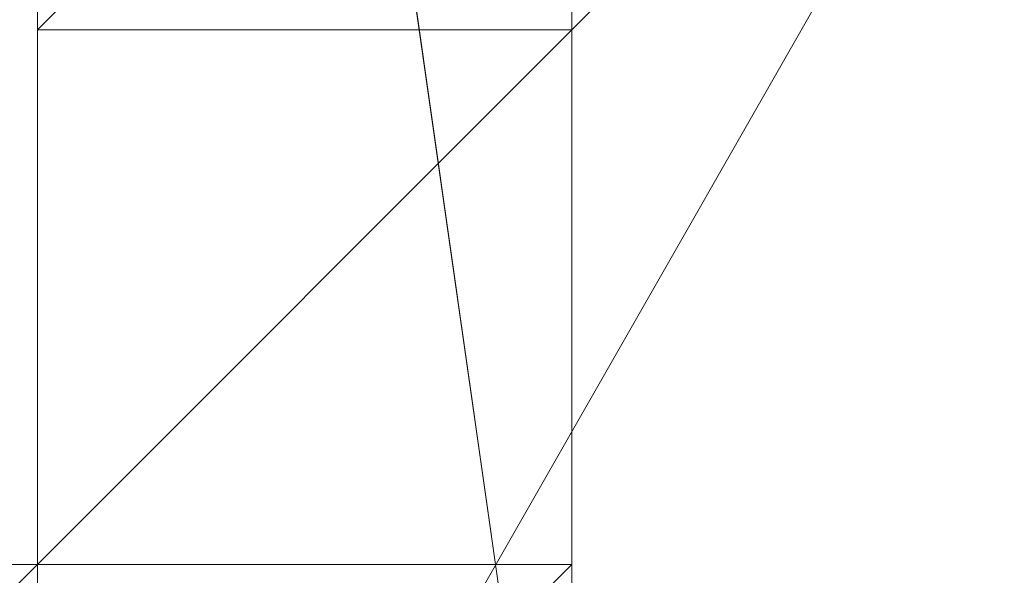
# Model space of a CAD drawing. Header units: inches. Extents: x -79624 to 52587, y -27526 to 10116.
# Tile 228 of 256: x 6330 to 6347, y -7685 to -7675. Entities that reach past the tile are written whole.
import ezdxf
from ezdxf import colors
from ezdxf.entities.mleader import LeaderData, LeaderLine
from ezdxf.math import Vec2, Vec3

# ---------------------------------------------------------------- set-up
doc = ezdxf.new("R2010")
doc.units = ezdxf.units.IN
doc.header["$MEASUREMENT"] = 0
doc.layers.add('- განათება', color=7, linetype='Continuous')
doc.layers.add('Dimensioning - General', color=7, linetype='Continuous')
doc.layers.add('- მექანიკური ნაწილი', color=7, linetype='Continuous', lineweight=18)
doc.styles.add('CT', font='ARIALN.TTF', dxfattribs={"height": 200})
doc.styles.add('GENERATED_STYLE_1', font='txt')
doc.dimstyles.new('GENERATED_STYLE__1', dxfattribs={"dimtxt": 100, "dimasz": 76, "dimexe": 0.18, "dimexo": 0.0625, "dimgap": 0, "dimtad": 0, "dimdec": 0, "dimlfac": 0.1, "dimzin": 0, "dimdsep": 46, "dimtxsty": 'GENERATED_STYLE_1', "dimblk": 'ARROWHEAD_5', "dimblk1": 'ARROWHEAD_5', "dimblk2": 'ARROWHEAD_5', "dimcen": 0.09, "dimse1": 1, "dimse2": 1, "dimclrd": 7, "dimclre": 7, "dimclrt": 7, "dimadec": 0, "dimazin": 0, "dimtfac": 1, "dimtdec": 4, "dimtmove": 0, "dimatfit": 3, "dimfxl": 1, "dimtolj": 1, "dimtzin": 0, "dimarcsym": 0})

# ---------------------------------------------------------------- blocks, each defined once
blk = doc.blocks.new('ARROWHEAD_5')
at = {"linetype": 'Continuous', "lineweight": 0}
blk.add_hatch(color=0, dxfattribs=at).paths.add_polyline_path([(-1, 0.2679), (0, 0), (-1, -0.2679)])
at = {"color": 0, "linetype": 'Continuous', "lineweight": 0}
blk.add_line((0, 0), (-1, 0), dxfattribs=at)
blk = doc.blocks.new('*D249')
at = {"layer": 'Defpoints', "color": 0, "linetype": 'Continuous', "transparency": 16777216}
for p in [(358.556, 209.203), (25258.556, 209.203), (1258.556, -26125.722)]:
    blk.add_point(p, dxfattribs=at)
at = {"layer": 'Dimensioning - General', "color": 7, "linetype": 'Continuous', "lineweight": -2, "transparency": 16777216}
for p, q in [((358.556, 133.203), (358.556, -12795.724)), ((358.556, -26049.722), (358.556, -13148.104))]:
    blk.add_line(p, q, dxfattribs=at)
at = {"layer": 'Dimensioning - General', "color": 7, "linetype": 'Continuous', "lineweight": -2, "transparency": 16777216, "xscale": 76.00000000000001, "yscale": 76.00000000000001, "zscale": 76.00000000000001}
for p, rotation in [((358.556, 209.203), 90), ((358.556, -26125.722), 270)]:
    blk.add_blockref('ARROWHEAD_5', p, dxfattribs=dict(at, rotation=rotation))
at = {"layer": 'Dimensioning - General', "color": 7, "linetype": 'Continuous', "lineweight": 13, "transparency": 16777216, "insert": (358.556, -12971.914), "char_height": 100, "attachment_point": 5, "rotation": 90, "style": 'GENERATED_STYLE_1'}
blk.add_mtext('\\A1;2633', dxfattribs=at)
blk = doc.blocks.new('_DotSmall')
at = {"color": 0, "linetype": 'ByBlock', "const_width": 0.5}
blk.add_lwpolyline([(-0.0625, 0, 1), (0.0625, 0, 1)], format="xyb", close=True, dxfattribs=at)

msp = doc.modelspace()

# ---------------------------------------------------------------- linework, layer by layer
at = {"layer": '- მექანიკური ნაწილი', "color": 7, "lineweight": 0}
for points in [[(6330.76563, -7199.35115), (6330.76563, -7702.34471), (6312.80158, -7702.34471), (6330.76563, -7702.34471), (6312.80158, -7702.34471), (6312.80158, -7855.03918), (6330.76563, -7855.03918), (6330.76563, -7702.34471), (6339.74766, -7702.34471), (6339.74766, -7855.03918), (6330.76563, -7855.03918), (6339.74766, -7855.03918), (6330.76563, -7855.03918), (6339.74766, -7855.03918), (6330.76563, -7855.03918), (6330.76563, -7890.96729)], [(6312.80158, -7199.35115), (6312.80158, -7702.34471), (6330.76563, -7702.34471), (6330.76563, -7199.35115)], [(6339.74766, -7199.35115), (6339.74766, -7702.34471), (6330.76563, -7702.34471), (6330.76563, -7199.35115)], [(6330.76563, -7630.48848), (6339.74766, -7693.36268), (6330.76563, -7630.48848)]]:
    msp.add_lwpolyline(points, dxfattribs=at)
msp.add_lwpolyline([(6330.76563, -7630.48848), (5639.14949, -7630.48848), (5630.16746, -7693.36268), (6339.74766, -7693.36268)], close=True, dxfattribs=at)
msp.add_lwpolyline([(6330.76563, -7630.48848), (5639.14949, -7630.48848), (5630.16746, -7693.36268), (6339.74766, -7693.36268)], close=True, dxfattribs=at)
at = {"layer": '- მექანიკური ნაწილი', "lineweight": 0}
for points in [[(6312.80158, -7729.29079), (6348.72969, -7666.4166), (6312.80158, -7729.29079)], [(6321.78361, -7693.36268), (6330.76563, -7684.38065), (6339.74766, -7684.38065), (6330.76563, -7684.38065), (6330.76563, -7675.39862), (6339.74766, -7675.39862), (6330.76563, -7684.38065), (6339.74766, -7684.38065), (6339.74766, -7675.39862), (6330.76563, -7675.39862), (6339.74766, -7666.4166), (6330.76563, -7675.39862), (6339.74766, -7675.39862), (6330.76563, -7675.39862), (6330.76563, -7684.38065), (6339.74766, -7675.39862), (6339.74766, -7684.38065), (6339.74766, -7675.39862), (6339.74766, -7666.4166), (6339.74766, -7675.39862), (6330.76563, -7684.38065), (6321.78361, -7684.38065)], [(6339.74766, -7666.4166), (6330.76563, -7675.39862), (6339.74766, -7666.4166)], [(6339.74766, -7666.4166), (6330.76563, -7675.39862), (6339.74766, -7666.4166)], [(6339.74766, -7666.4166), (6330.76563, -7675.39862), (6339.74766, -7666.4166)], [(6339.74766, -7666.4166), (6330.76563, -7675.39862), (6339.74766, -7666.4166)], [(6339.74766, -7666.4166), (6330.76563, -7675.39862), (6339.74766, -7666.4166)], [(6339.74766, -7666.4166), (6330.76563, -7675.39862), (6339.74766, -7666.4166)], [(6339.74766, -7666.4166), (6330.76563, -7675.39862), (6339.74766, -7666.4166)], [(6339.74766, -7666.4166), (6330.76563, -7675.39862), (6339.74766, -7666.4166)], [(6339.74766, -7666.4166), (6330.76563, -7675.39862), (6339.74766, -7666.4166)], [(6339.74766, -7666.4166), (6330.76563, -7675.39862), (6339.74766, -7666.4166)], [(6339.74766, -7666.4166), (6330.76563, -7675.39862), (6339.74766, -7666.4166)], [(6339.74766, -7666.4166), (6330.76563, -7675.39862), (6339.74766, -7666.4166)], [(6339.74766, -7666.4166), (6330.76563, -7675.39862), (6339.74766, -7666.4166)], [(6339.74766, -7666.4166), (6330.76563, -7675.39862), (6339.74766, -7666.4166)], [(6339.74766, -7666.4166), (6330.76563, -7675.39862), (6339.74766, -7666.4166)], [(6339.74766, -7666.4166), (6330.76563, -7675.39862), (6339.74766, -7666.4166)], [(6330.76563, -7684.38065), (6339.74766, -7684.38065), (6330.76563, -7684.38065), (6339.74766, -7684.38065), (6330.76563, -7684.38065), (6330.76563, -7693.36268), (6330.76563, -7684.38065), (6339.74766, -7675.39862), (6330.76563, -7684.38065), (6330.76563, -7675.39862), (6339.74766, -7666.4166), (6330.76563, -7675.39862), (6339.74766, -7675.39862), (6339.74766, -7666.4166), (6339.74766, -7675.39862), (6330.76563, -7675.39862), (6339.74766, -7666.4166), (6339.74766, -7675.39862), (6330.76563, -7675.39862), (6339.74766, -7675.39862), (6330.76563, -7675.39862), (6339.74766, -7675.39862), (6339.74766, -7666.4166), (6330.76563, -7675.39862), (6339.74766, -7675.39862), (6339.74766, -7666.4166)], [(6339.74766, -7666.4166), (6330.76563, -7675.39862), (6339.74766, -7666.4166)], [(6339.74766, -7666.4166), (6330.76563, -7675.39862), (6339.74766, -7666.4166)], [(6339.74766, -7666.4166), (6330.76563, -7675.39862), (6339.74766, -7666.4166)], [(6339.74766, -7666.4166), (6330.76563, -7675.39862), (6339.74766, -7666.4166)], [(6339.74766, -7666.4166), (6330.76563, -7675.39862), (6339.74766, -7666.4166)], [(6339.74766, -7666.4166), (6330.76563, -7675.39862), (6339.74766, -7666.4166)], [(6339.74766, -7666.4166), (6330.76563, -7675.39862), (6339.74766, -7666.4166)], [(6339.74766, -7666.4166), (6330.76563, -7675.39862), (6339.74766, -7666.4166)], [(6348.72969, -7666.4166), (6339.74766, -7675.39862), (6339.74766, -7666.4166)], [(6339.74766, -7675.39862), (6339.74766, -7666.4166), (6339.74766, -7675.39862)], [(6339.74766, -7666.4166), (6339.74766, -7675.39862), (6339.74766, -7666.4166)], [(6339.74766, -7666.4166), (6339.74766, -7675.39862), (6339.74766, -7666.4166)], [(6339.74766, -7666.4166), (6339.74766, -7675.39862), (6339.74766, -7666.4166)], [(6339.74766, -7666.4166), (6339.74766, -7675.39862), (6339.74766, -7666.4166)], [(6339.74766, -7666.4166), (6339.74766, -7675.39862), (6339.74766, -7666.4166)], [(6339.74766, -7666.4166), (6339.74766, -7675.39862), (6339.74766, -7666.4166)], [(6339.74766, -7666.4166), (6339.74766, -7675.39862), (6339.74766, -7666.4166)], [(6339.74766, -7666.4166), (6339.74766, -7675.39862), (6339.74766, -7666.4166)], [(6339.74766, -7666.4166), (6339.74766, -7675.39862), (6339.74766, -7666.4166)], [(6339.74766, -7666.4166), (6339.74766, -7675.39862), (6339.74766, -7666.4166)], [(6339.74766, -7666.4166), (6339.74766, -7675.39862), (6339.74766, -7666.4166)], [(6339.74766, -7666.4166), (6339.74766, -7675.39862), (6339.74766, -7666.4166)], [(6339.74766, -7666.4166), (6339.74766, -7675.39862), (6339.74766, -7666.4166)], [(6339.74766, -7666.4166), (6339.74766, -7675.39862), (6339.74766, -7666.4166)], [(6339.74766, -7666.4166), (6339.74766, -7675.39862), (6339.74766, -7666.4166)], [(6339.74766, -7666.4166), (6339.74766, -7675.39862), (6339.74766, -7666.4166)], [(6339.74766, -7666.4166), (6339.74766, -7675.39862), (6339.74766, -7666.4166)], [(6339.74766, -7666.4166), (6339.74766, -7675.39862), (6339.74766, -7666.4166)], [(6339.74766, -7666.4166), (6339.74766, -7675.39862), (6339.74766, -7666.4166)], [(6339.74766, -7666.4166), (6339.74766, -7675.39862), (6339.74766, -7666.4166)], [(6339.74766, -7666.4166), (6339.74766, -7675.39862), (6339.74766, -7666.4166)], [(6339.74766, -7666.4166), (6339.74766, -7675.39862), (6339.74766, -7666.4166)], [(6339.74766, -7666.4166), (6339.74766, -7675.39862), (6339.74766, -7666.4166)], [(6339.74766, -7666.4166), (6339.74766, -7675.39862), (6339.74766, -7666.4166)], [(6339.74766, -7666.4166), (6339.74766, -7675.39862), (6339.74766, -7666.4166)], [(6339.74766, -7666.4166), (6339.74766, -7675.39862), (6339.74766, -7666.4166)], [(6339.74766, -7666.4166), (6339.74766, -7675.39862), (6339.74766, -7666.4166)], [(6339.74766, -7666.4166), (6339.74766, -7675.39862), (6339.74766, -7666.4166)], [(6339.74766, -7666.4166), (6339.74766, -7675.39862), (6339.74766, -7666.4166)], [(6339.74766, -7666.4166), (6339.74766, -7675.39862), (6339.74766, -7666.4166)], [(6339.74766, -7666.4166), (6339.74766, -7675.39862), (6339.74766, -7666.4166)], [(6339.74766, -7666.4166), (6339.74766, -7675.39862), (6339.74766, -7666.4166)], [(6339.74766, -7666.4166), (6339.74766, -7675.39862), (6339.74766, -7666.4166)], [(6339.74766, -7666.4166), (6339.74766, -7675.39862), (6339.74766, -7666.4166)], [(6339.74766, -7666.4166), (6339.74766, -7675.39862), (6339.74766, -7666.4166)], [(6339.74766, -7666.4166), (6339.74766, -7675.39862), (6339.74766, -7666.4166)], [(6339.74766, -7666.4166), (6339.74766, -7675.39862), (6339.74766, -7666.4166)], [(6339.74766, -7666.4166), (6339.74766, -7675.39862), (6339.74766, -7666.4166)], [(6339.74766, -7666.4166), (6339.74766, -7675.39862), (6339.74766, -7666.4166)], [(6339.74766, -7666.4166), (6339.74766, -7675.39862), (6339.74766, -7666.4166)], [(6339.74766, -7666.4166), (6339.74766, -7675.39862), (6339.74766, -7666.4166)], [(6339.74766, -7666.4166), (6339.74766, -7675.39862), (6339.74766, -7666.4166)], [(6339.74766, -7666.4166), (6339.74766, -7675.39862), (6339.74766, -7666.4166)], [(6339.74766, -7666.4166), (6339.74766, -7675.39862), (6339.74766, -7666.4166)], [(6339.74766, -7666.4166), (6339.74766, -7675.39862), (6339.74766, -7666.4166)], [(6339.74766, -7666.4166), (6339.74766, -7675.39862), (6339.74766, -7666.4166)], [(6339.74766, -7666.4166), (6339.74766, -7675.39862), (6339.74766, -7666.4166)], [(6339.74766, -7666.4166), (6339.74766, -7675.39862), (6339.74766, -7666.4166)], [(6339.74766, -7666.4166), (6339.74766, -7675.39862), (6339.74766, -7666.4166)], [(6339.74766, -7666.4166), (6339.74766, -7675.39862), (6339.74766, -7666.4166)], [(6339.74766, -7666.4166), (6339.74766, -7675.39862), (6339.74766, -7666.4166)], [(6339.74766, -7666.4166), (6339.74766, -7675.39862), (6339.74766, -7666.4166)], [(6339.74766, -7666.4166), (6339.74766, -7675.39862), (6339.74766, -7666.4166)], [(6339.74766, -7666.4166), (6339.74766, -7675.39862), (6339.74766, -7666.4166)], [(6339.74766, -7666.4166), (6339.74766, -7675.39862), (6339.74766, -7666.4166)], [(6339.74766, -7666.4166), (6339.74766, -7675.39862), (6339.74766, -7666.4166)], [(6339.74766, -7666.4166), (6339.74766, -7675.39862), (6339.74766, -7666.4166)], [(6339.74766, -7666.4166), (6339.74766, -7675.39862), (6339.74766, -7666.4166)], [(6339.74766, -7666.4166), (6339.74766, -7675.39862), (6339.74766, -7666.4166)], [(6339.74766, -7666.4166), (6339.74766, -7675.39862), (6339.74766, -7666.4166)], [(6339.74766, -7666.4166), (6339.74766, -7675.39862), (6339.74766, -7666.4166)], [(6339.74766, -7666.4166), (6339.74766, -7675.39862), (6339.74766, -7666.4166)], [(6339.74766, -7666.4166), (6339.74766, -7675.39862), (6339.74766, -7666.4166)], [(6339.74766, -7666.4166), (6339.74766, -7675.39862), (6339.74766, -7666.4166)], [(6339.74766, -7666.4166), (6339.74766, -7675.39862), (6339.74766, -7666.4166)], [(6339.74766, -7666.4166), (6339.74766, -7675.39862), (6339.74766, -7666.4166)], [(6339.74766, -7675.39862), (6339.74766, -7666.4166), (6339.74766, -7675.39862)], [(6339.74766, -7675.39862), (6339.74766, -7666.4166)], [(6339.74766, -7675.39862), (6330.76563, -7684.38065), (6339.74766, -7675.39862)], [(6330.76563, -7675.39862), (6330.76563, -7684.38065), (6330.76563, -7675.39862)], [(6330.76563, -7675.39862), (6330.76563, -7684.38065), (6330.76563, -7675.39862)], [(6330.76563, -7675.39862), (6330.76563, -7684.38065), (6330.76563, -7675.39862)], [(6330.76563, -7675.39862), (6330.76563, -7684.38065), (6330.76563, -7675.39862)], [(6330.76563, -7675.39862), (6330.76563, -7684.38065), (6330.76563, -7675.39862)], [(6330.76563, -7675.39862), (6330.76563, -7684.38065), (6330.76563, -7675.39862)], [(6330.76563, -7675.39862), (6330.76563, -7684.38065), (6330.76563, -7675.39862)], [(6330.76563, -7675.39862), (6330.76563, -7684.38065), (6330.76563, -7675.39862)], [(6330.76563, -7675.39862), (6330.76563, -7684.38065), (6330.76563, -7675.39862)], [(6330.76563, -7675.39862), (6330.76563, -7684.38065), (6330.76563, -7675.39862)], [(6330.76563, -7675.39862), (6330.76563, -7684.38065), (6330.76563, -7675.39862)], [(6330.76563, -7675.39862), (6330.76563, -7684.38065), (6330.76563, -7675.39862)], [(6330.76563, -7675.39862), (6330.76563, -7684.38065), (6330.76563, -7675.39862)], [(6330.76563, -7675.39862), (6330.76563, -7684.38065), (6330.76563, -7675.39862)], [(6330.76563, -7675.39862), (6330.76563, -7684.38065), (6330.76563, -7675.39862)], [(6330.76563, -7684.38065), (6330.76563, -7675.39862), (6330.76563, -7684.38065)], [(6330.76563, -7675.39862), (6339.74766, -7675.39862), (6330.76563, -7675.39862)], [(6330.76563, -7675.39862), (6330.76563, -7675.39862)], [(6339.74766, -7675.39862), (6330.76563, -7675.39862), (6339.74766, -7675.39862)], [(6330.76563, -7675.39862), (6330.76563, -7675.39862)], [(6339.74766, -7675.39862), (6330.76563, -7675.39862), (6339.74766, -7675.39862)], [(6330.76563, -7675.39862), (6330.76563, -7675.39862)], [(6339.74766, -7675.39862), (6330.76563, -7675.39862), (6339.74766, -7675.39862)], [(6330.76563, -7675.39862), (6330.76563, -7675.39862)], [(6339.74766, -7675.39862), (6330.76563, -7675.39862), (6339.74766, -7675.39862)], [(6330.76563, -7675.39862), (6339.74766, -7675.39862), (6330.76563, -7675.39862)], [(6330.76563, -7675.39862), (6330.76563, -7675.39862)], [(6330.76563, -7675.39862), (6330.76563, -7675.39862)], [(6339.74766, -7675.39862), (6330.76563, -7675.39862), (6339.74766, -7675.39862)], [(6339.74766, -7675.39862), (6330.76563, -7684.38065), (6339.74766, -7675.39862)], [(6339.74766, -7675.39862), (6330.76563, -7684.38065), (6339.74766, -7675.39862)], [(6339.74766, -7675.39862), (6330.76563, -7684.38065)], [(6330.76563, -7675.39862), (6330.76563, -7675.39862)], [(6330.76563, -7675.39862), (6330.76563, -7675.39862)], [(6330.76563, -7675.39862), (6330.76563, -7675.39862)], [(6330.76563, -7675.39862), (6330.76563, -7675.39862)], [(6330.76563, -7675.39862), (6330.76563, -7675.39862)], [(6330.76563, -7675.39862), (6330.76563, -7675.39862)], [(6330.76563, -7675.39862), (6330.76563, -7675.39862)], [(6330.76563, -7675.39862), (6330.76563, -7675.39862)], [(6339.74766, -7675.39862), (6330.76563, -7684.38065), (6339.74766, -7675.39862)], [(6330.76563, -7675.39862), (6330.76563, -7684.38065), (6330.76563, -7675.39862)], [(6330.76563, -7675.39862), (6330.76563, -7684.38065), (6330.76563, -7675.39862)], [(6330.76563, -7675.39862), (6330.76563, -7684.38065), (6330.76563, -7675.39862)], [(6330.76563, -7675.39862), (6330.76563, -7684.38065), (6330.76563, -7675.39862)], [(6330.76563, -7675.39862), (6330.76563, -7684.38065), (6330.76563, -7675.39862)], [(6330.76563, -7675.39862), (6330.76563, -7684.38065), (6330.76563, -7675.39862)], [(6330.76563, -7675.39862), (6330.76563, -7684.38065), (6330.76563, -7675.39862)], [(6330.76563, -7675.39862), (6330.76563, -7684.38065), (6330.76563, -7675.39862)], [(6330.76563, -7675.39862), (6330.76563, -7684.38065), (6330.76563, -7675.39862)], [(6330.76563, -7675.39862), (6330.76563, -7684.38065), (6330.76563, -7675.39862)], [(6330.76563, -7675.39862), (6330.76563, -7684.38065), (6330.76563, -7675.39862)], [(6330.76563, -7675.39862), (6330.76563, -7684.38065), (6330.76563, -7675.39862)], [(6330.76563, -7675.39862), (6330.76563, -7684.38065), (6330.76563, -7675.39862)], [(6330.76563, -7675.39862), (6330.76563, -7684.38065), (6330.76563, -7675.39862)], [(6330.76563, -7675.39862), (6330.76563, -7684.38065), (6330.76563, -7675.39862)], [(6330.76563, -7684.38065), (6330.76563, -7675.39862), (6330.76563, -7684.38065)], [(6330.76563, -7675.39862), (6339.74766, -7675.39862), (6330.76563, -7675.39862)], [(6330.76563, -7675.39862), (6330.76563, -7675.39862)], [(6339.74766, -7675.39862), (6330.76563, -7675.39862), (6339.74766, -7675.39862)], [(6330.76563, -7675.39862), (6330.76563, -7675.39862)], [(6339.74766, -7675.39862), (6330.76563, -7675.39862), (6339.74766, -7675.39862)], [(6330.76563, -7675.39862), (6330.76563, -7675.39862)], [(6339.74766, -7675.39862), (6330.76563, -7675.39862), (6339.74766, -7675.39862)], [(6330.76563, -7675.39862), (6330.76563, -7675.39862)], [(6339.74766, -7675.39862), (6330.76563, -7675.39862), (6339.74766, -7675.39862)], [(6330.76563, -7675.39862), (6339.74766, -7675.39862), (6330.76563, -7675.39862)], [(6330.76563, -7675.39862), (6330.76563, -7675.39862)], [(6330.76563, -7675.39862), (6330.76563, -7675.39862)], [(6339.74766, -7675.39862), (6330.76563, -7675.39862), (6339.74766, -7675.39862)], [(6339.74766, -7675.39862), (6330.76563, -7675.39862)], [(6339.74766, -7675.39862), (6330.76563, -7684.38065), (6339.74766, -7675.39862)], [(6339.74766, -7675.39862), (6330.76563, -7684.38065), (6339.74766, -7675.39862)], [(6339.74766, -7675.39862), (6330.76563, -7675.39862)], [(6330.76563, -7675.39862), (6330.76563, -7675.39862)], [(6330.76563, -7675.39862), (6330.76563, -7675.39862)], [(6330.76563, -7675.39862), (6330.76563, -7675.39862)], [(6330.76563, -7675.39862), (6330.76563, -7675.39862)], [(6330.76563, -7675.39862), (6330.76563, -7675.39862)], [(6330.76563, -7675.39862), (6330.76563, -7675.39862)], [(6330.76563, -7675.39862), (6330.76563, -7675.39862)], [(6330.76563, -7675.39862), (6330.76563, -7675.39862)], [(6339.74766, -7675.39862), (6330.76563, -7684.38065), (6339.74766, -7675.39862)], [(6330.76563, -7675.39862), (6330.76563, -7684.38065), (6330.76563, -7675.39862)], [(6330.76563, -7675.39862), (6330.76563, -7684.38065), (6330.76563, -7675.39862)], [(6330.76563, -7675.39862), (6330.76563, -7684.38065), (6330.76563, -7675.39862)], [(6330.76563, -7675.39862), (6330.76563, -7684.38065), (6330.76563, -7675.39862)], [(6330.76563, -7675.39862), (6330.76563, -7684.38065), (6330.76563, -7675.39862)], [(6330.76563, -7675.39862), (6330.76563, -7684.38065), (6330.76563, -7675.39862)], [(6330.76563, -7675.39862), (6330.76563, -7684.38065), (6330.76563, -7675.39862)], [(6330.76563, -7675.39862), (6330.76563, -7684.38065), (6330.76563, -7675.39862)], [(6330.76563, -7675.39862), (6330.76563, -7684.38065), (6330.76563, -7675.39862)], [(6330.76563, -7675.39862), (6330.76563, -7684.38065), (6330.76563, -7675.39862)], [(6330.76563, -7675.39862), (6330.76563, -7684.38065), (6330.76563, -7675.39862)], [(6330.76563, -7675.39862), (6330.76563, -7684.38065), (6330.76563, -7675.39862)], [(6330.76563, -7675.39862), (6330.76563, -7684.38065), (6330.76563, -7675.39862)], [(6330.76563, -7675.39862), (6330.76563, -7684.38065), (6330.76563, -7675.39862)], [(6330.76563, -7675.39862), (6330.76563, -7684.38065), (6330.76563, -7675.39862)], [(6330.76563, -7684.38065), (6330.76563, -7675.39862), (6330.76563, -7684.38065)], [(6330.76563, -7675.39862), (6339.74766, -7675.39862), (6330.76563, -7675.39862)], [(6330.76563, -7675.39862), (6330.76563, -7675.39862)], [(6339.74766, -7675.39862), (6330.76563, -7675.39862), (6339.74766, -7675.39862)], [(6330.76563, -7675.39862), (6330.76563, -7675.39862)], [(6339.74766, -7675.39862), (6330.76563, -7675.39862), (6339.74766, -7675.39862)], [(6330.76563, -7675.39862), (6330.76563, -7675.39862)], [(6339.74766, -7675.39862), (6330.76563, -7675.39862), (6339.74766, -7675.39862)], [(6330.76563, -7675.39862), (6330.76563, -7675.39862)], [(6339.74766, -7675.39862), (6330.76563, -7675.39862), (6339.74766, -7675.39862)], [(6330.76563, -7675.39862), (6339.74766, -7675.39862), (6330.76563, -7675.39862)], [(6330.76563, -7675.39862), (6330.76563, -7675.39862)], [(6330.76563, -7675.39862), (6330.76563, -7675.39862)], [(6339.74766, -7675.39862), (6330.76563, -7675.39862), (6339.74766, -7675.39862)], [(6339.74766, -7675.39862), (6330.76563, -7684.38065), (6339.74766, -7675.39862)], [(6339.74766, -7675.39862), (6330.76563, -7684.38065), (6339.74766, -7675.39862)], [(6330.76563, -7675.39862), (6330.76563, -7675.39862)], [(6330.76563, -7675.39862), (6330.76563, -7675.39862)], [(6330.76563, -7675.39862), (6330.76563, -7675.39862)], [(6330.76563, -7675.39862), (6330.76563, -7675.39862)], [(6330.76563, -7675.39862), (6330.76563, -7675.39862)], [(6330.76563, -7675.39862), (6330.76563, -7675.39862)], [(6330.76563, -7675.39862), (6330.76563, -7675.39862)], [(6330.76563, -7675.39862), (6330.76563, -7675.39862)], [(6339.74766, -7684.38065), (6339.74766, -7675.39862), (6339.74766, -7684.38065)], [(6339.74766, -7675.39862), (6339.74766, -7675.39862)], [(6339.74766, -7675.39862), (6339.74766, -7675.39862)], [(6339.74766, -7684.38065), (6339.74766, -7675.39862), (6339.74766, -7684.38065)], [(6339.74766, -7675.39862), (6339.74766, -7675.39862)], [(6339.74766, -7675.39862), (6339.74766, -7684.38065), (6339.74766, -7675.39862)], [(6339.74766, -7675.39862), (6339.74766, -7684.38065), (6339.74766, -7675.39862)], [(6339.74766, -7675.39862), (6339.74766, -7684.38065), (6339.74766, -7675.39862)], [(6339.74766, -7675.39862), (6339.74766, -7684.38065), (6339.74766, -7675.39862)], [(6339.74766, -7684.38065), (6339.74766, -7675.39862), (6339.74766, -7684.38065)], [(6339.74766, -7675.39862), (6339.74766, -7675.39862)], [(6339.74766, -7675.39862), (6339.74766, -7684.38065), (6339.74766, -7675.39862)], [(6339.74766, -7675.39862), (6339.74766, -7684.38065), (6339.74766, -7675.39862)], [(6339.74766, -7675.39862), (6339.74766, -7684.38065), (6339.74766, -7675.39862)], [(6339.74766, -7675.39862), (6339.74766, -7684.38065), (6339.74766, -7675.39862)], [(6339.74766, -7675.39862), (6339.74766, -7684.38065), (6339.74766, -7675.39862)], [(6339.74766, -7675.39862), (6339.74766, -7684.38065), (6339.74766, -7675.39862)], [(6339.74766, -7675.39862), (6339.74766, -7675.39862)], [(6339.74766, -7675.39862), (6339.74766, -7675.39862)], [(6339.74766, -7675.39862), (6339.74766, -7675.39862)], [(6339.74766, -7675.39862), (6339.74766, -7675.39862)], [(6339.74766, -7675.39862), (6339.74766, -7675.39862)], [(6339.74766, -7675.39862), (6339.74766, -7675.39862)], [(6339.74766, -7675.39862), (6339.74766, -7675.39862)], [(6339.74766, -7675.39862), (6339.74766, -7675.39862)], [(6339.74766, -7675.39862), (6339.74766, -7675.39862)], [(6339.74766, -7675.39862), (6339.74766, -7675.39862)], [(6339.74766, -7675.39862), (6339.74766, -7675.39862)], [(6339.74766, -7675.39862), (6339.74766, -7675.39862)], [(6339.74766, -7675.39862), (6339.74766, -7675.39862)], [(6339.74766, -7675.39862), (6339.74766, -7675.39862)], [(6339.74766, -7675.39862), (6339.74766, -7675.39862)], [(6339.74766, -7675.39862), (6339.74766, -7675.39862)], [(6339.74766, -7675.39862), (6339.74766, -7675.39862)], [(6339.74766, -7675.39862), (6339.74766, -7675.39862)], [(6339.74766, -7675.39862), (6339.74766, -7675.39862)], [(6339.74766, -7675.39862), (6339.74766, -7675.39862)], [(6339.74766, -7675.39862), (6339.74766, -7675.39862)], [(6339.74766, -7675.39862), (6339.74766, -7675.39862)], [(6339.74766, -7675.39862), (6339.74766, -7684.38065), (6339.74766, -7675.39862)], [(6339.74766, -7675.39862), (6339.74766, -7684.38065), (6339.74766, -7675.39862)], [(6339.74766, -7675.39862), (6339.74766, -7684.38065), (6339.74766, -7675.39862)], [(6339.74766, -7675.39862), (6339.74766, -7684.38065), (6339.74766, -7675.39862)], [(6339.74766, -7684.38065), (6339.74766, -7675.39862), (6339.74766, -7684.38065)], [(6339.74766, -7675.39862), (6339.74766, -7675.39862)], [(6339.74766, -7675.39862), (6339.74766, -7684.38065), (6339.74766, -7675.39862)], [(6339.74766, -7675.39862), (6339.74766, -7684.38065), (6339.74766, -7675.39862)], [(6339.74766, -7675.39862), (6339.74766, -7684.38065), (6339.74766, -7675.39862)], [(6339.74766, -7675.39862), (6339.74766, -7684.38065), (6339.74766, -7675.39862)], [(6339.74766, -7675.39862), (6339.74766, -7684.38065), (6339.74766, -7675.39862)], [(6339.74766, -7675.39862), (6339.74766, -7684.38065), (6339.74766, -7675.39862)], [(6339.74766, -7675.39862), (6339.74766, -7675.39862)], [(6339.74766, -7675.39862), (6339.74766, -7675.39862)], [(6339.74766, -7675.39862), (6339.74766, -7675.39862)], [(6339.74766, -7675.39862), (6339.74766, -7675.39862)], [(6339.74766, -7675.39862), (6339.74766, -7675.39862)], [(6339.74766, -7675.39862), (6339.74766, -7675.39862)], [(6339.74766, -7675.39862), (6339.74766, -7675.39862)], [(6339.74766, -7675.39862), (6339.74766, -7675.39862)], [(6339.74766, -7675.39862), (6339.74766, -7675.39862)], [(6339.74766, -7675.39862), (6339.74766, -7675.39862)], [(6339.74766, -7675.39862), (6339.74766, -7675.39862)], [(6339.74766, -7675.39862), (6339.74766, -7675.39862)], [(6339.74766, -7675.39862), (6339.74766, -7675.39862)], [(6339.74766, -7675.39862), (6339.74766, -7675.39862)], [(6339.74766, -7675.39862), (6339.74766, -7675.39862)], [(6339.74766, -7675.39862), (6339.74766, -7675.39862)], [(6339.74766, -7675.39862), (6339.74766, -7675.39862)], [(6339.74766, -7675.39862), (6339.74766, -7675.39862)], [(6339.74766, -7675.39862), (6339.74766, -7675.39862)], [(6339.74766, -7675.39862), (6339.74766, -7675.39862)], [(6339.74766, -7675.39862), (6339.74766, -7675.39862)], [(6339.74766, -7675.39862), (6339.74766, -7675.39862)], [(6339.74766, -7675.39862), (6339.74766, -7684.38065), (6339.74766, -7675.39862)], [(6339.74766, -7675.39862), (6339.74766, -7684.38065), (6339.74766, -7675.39862)], [(6339.74766, -7675.39862), (6339.74766, -7684.38065), (6339.74766, -7675.39862)], [(6339.74766, -7675.39862), (6339.74766, -7684.38065), (6339.74766, -7675.39862)], [(6339.74766, -7684.38065), (6339.74766, -7675.39862), (6339.74766, -7684.38065)], [(6339.74766, -7675.39862), (6339.74766, -7675.39862)], [(6339.74766, -7684.38065), (6339.74766, -7675.39862)], [(6339.74766, -7675.39862), (6339.74766, -7684.38065), (6339.74766, -7675.39862)], [(6339.74766, -7675.39862), (6339.74766, -7684.38065), (6339.74766, -7675.39862)], [(6339.74766, -7675.39862), (6339.74766, -7684.38065), (6339.74766, -7675.39862)], [(6339.74766, -7675.39862), (6339.74766, -7684.38065), (6339.74766, -7675.39862)], [(6339.74766, -7675.39862), (6339.74766, -7684.38065), (6339.74766, -7675.39862)], [(6339.74766, -7675.39862), (6339.74766, -7684.38065), (6339.74766, -7675.39862)], [(6339.74766, -7675.39862), (6339.74766, -7675.39862)], [(6339.74766, -7675.39862), (6339.74766, -7675.39862)], [(6339.74766, -7675.39862), (6339.74766, -7675.39862)], [(6339.74766, -7675.39862), (6339.74766, -7675.39862)], [(6339.74766, -7675.39862), (6339.74766, -7675.39862)], [(6339.74766, -7675.39862), (6339.74766, -7675.39862)], [(6339.74766, -7675.39862), (6339.74766, -7675.39862)], [(6339.74766, -7675.39862), (6339.74766, -7675.39862)], [(6339.74766, -7675.39862), (6339.74766, -7675.39862)], [(6339.74766, -7675.39862), (6339.74766, -7675.39862)], [(6339.74766, -7675.39862), (6339.74766, -7675.39862)], [(6339.74766, -7675.39862), (6339.74766, -7675.39862)], [(6339.74766, -7675.39862), (6339.74766, -7675.39862)], [(6339.74766, -7675.39862), (6339.74766, -7675.39862)], [(6339.74766, -7675.39862), (6339.74766, -7675.39862)], [(6339.74766, -7675.39862), (6339.74766, -7675.39862)], [(6339.74766, -7675.39862), (6339.74766, -7675.39862)], [(6339.74766, -7675.39862), (6339.74766, -7675.39862)], [(6339.74766, -7675.39862), (6339.74766, -7675.39862)], [(6339.74766, -7675.39862), (6339.74766, -7675.39862)], [(6339.74766, -7675.39862), (6339.74766, -7675.39862)], [(6339.74766, -7675.39862), (6339.74766, -7675.39862)], [(6339.74766, -7684.38065), (6339.74766, -7675.39862), (6339.74766, -7684.38065)], [(6339.74766, -7675.39862), (6339.74766, -7675.39862)], [(6339.74766, -7684.38065), (6339.74766, -7675.39862)], [(6330.76563, -7684.38065), (6321.78361, -7693.36268), (6330.76563, -7684.38065)], [(6321.78361, -7684.38065), (6330.76563, -7684.38065), (6321.78361, -7684.38065)], [(6330.76563, -7684.38065), (6321.78361, -7684.38065), (6330.76563, -7684.38065)], [(6330.76563, -7684.38065), (6321.78361, -7684.38065), (6330.76563, -7684.38065)], [(6330.76563, -7684.38065), (6321.78361, -7684.38065), (6330.76563, -7684.38065)], [(6330.76563, -7684.38065), (6321.78361, -7684.38065), (6330.76563, -7684.38065)], [(6330.76563, -7684.38065), (6321.78361, -7684.38065), (6330.76563, -7684.38065)], [(6330.76563, -7684.38065), (6321.78361, -7684.38065), (6330.76563, -7684.38065)], [(6330.76563, -7684.38065), (6321.78361, -7684.38065), (6330.76563, -7684.38065)], [(6330.76563, -7684.38065), (6321.78361, -7684.38065), (6330.76563, -7684.38065)], [(6330.76563, -7684.38065), (6321.78361, -7684.38065), (6330.76563, -7684.38065)], [(6330.76563, -7684.38065), (6321.78361, -7684.38065), (6330.76563, -7684.38065)], [(6330.76563, -7684.38065), (6321.78361, -7684.38065), (6330.76563, -7684.38065)], [(6330.76563, -7684.38065), (6321.78361, -7684.38065), (6330.76563, -7684.38065)], [(6330.76563, -7684.38065), (6321.78361, -7684.38065), (6330.76563, -7684.38065)], [(6330.76563, -7684.38065), (6321.78361, -7684.38065), (6330.76563, -7684.38065)], [(6330.76563, -7684.38065), (6321.78361, -7684.38065), (6330.76563, -7684.38065)], [(6330.76563, -7684.38065), (6321.78361, -7684.38065), (6330.76563, -7684.38065)], [(6330.76563, -7684.38065), (6321.78361, -7684.38065), (6330.76563, -7684.38065)], [(6330.76563, -7684.38065), (6321.78361, -7684.38065)], [(6330.76563, -7684.38065), (6321.78361, -7693.36268), (6330.76563, -7684.38065)], [(6321.78361, -7684.38065), (6330.76563, -7684.38065), (6321.78361, -7684.38065)], [(6330.76563, -7684.38065), (6321.78361, -7684.38065), (6330.76563, -7684.38065)], [(6330.76563, -7684.38065), (6321.78361, -7684.38065), (6330.76563, -7684.38065)], [(6330.76563, -7684.38065), (6321.78361, -7684.38065), (6330.76563, -7684.38065)], [(6330.76563, -7684.38065), (6321.78361, -7684.38065), (6330.76563, -7684.38065)], [(6330.76563, -7684.38065), (6321.78361, -7684.38065), (6330.76563, -7684.38065)], [(6330.76563, -7684.38065), (6321.78361, -7684.38065), (6330.76563, -7684.38065)], [(6330.76563, -7684.38065), (6321.78361, -7684.38065), (6330.76563, -7684.38065)], [(6330.76563, -7684.38065), (6321.78361, -7684.38065), (6330.76563, -7684.38065)], [(6330.76563, -7684.38065), (6321.78361, -7684.38065), (6330.76563, -7684.38065)], [(6330.76563, -7684.38065), (6321.78361, -7684.38065), (6330.76563, -7684.38065)], [(6330.76563, -7684.38065), (6321.78361, -7684.38065), (6330.76563, -7684.38065)], [(6330.76563, -7684.38065), (6321.78361, -7684.38065), (6330.76563, -7684.38065)], [(6330.76563, -7684.38065), (6321.78361, -7684.38065), (6330.76563, -7684.38065)], [(6330.76563, -7684.38065), (6321.78361, -7684.38065), (6330.76563, -7684.38065)], [(6330.76563, -7684.38065), (6321.78361, -7684.38065), (6330.76563, -7684.38065)], [(6330.76563, -7684.38065), (6321.78361, -7684.38065), (6330.76563, -7684.38065)], [(6330.76563, -7684.38065), (6321.78361, -7684.38065), (6330.76563, -7684.38065)], [(6330.76563, -7684.38065), (6321.78361, -7693.36268)], [(6330.76563, -7684.38065), (6321.78361, -7693.36268), (6330.76563, -7684.38065)], [(6321.78361, -7684.38065), (6330.76563, -7684.38065), (6321.78361, -7684.38065)], [(6330.76563, -7684.38065), (6321.78361, -7684.38065), (6330.76563, -7684.38065)], [(6330.76563, -7684.38065), (6321.78361, -7684.38065), (6330.76563, -7684.38065)], [(6330.76563, -7684.38065), (6321.78361, -7684.38065), (6330.76563, -7684.38065)], [(6330.76563, -7684.38065), (6321.78361, -7684.38065), (6330.76563, -7684.38065)], [(6330.76563, -7684.38065), (6321.78361, -7684.38065), (6330.76563, -7684.38065)], [(6330.76563, -7684.38065), (6321.78361, -7684.38065), (6330.76563, -7684.38065)], [(6330.76563, -7684.38065), (6321.78361, -7684.38065), (6330.76563, -7684.38065)], [(6330.76563, -7684.38065), (6321.78361, -7684.38065), (6330.76563, -7684.38065)], [(6330.76563, -7684.38065), (6321.78361, -7684.38065), (6330.76563, -7684.38065)], [(6330.76563, -7684.38065), (6321.78361, -7684.38065), (6330.76563, -7684.38065)], [(6330.76563, -7684.38065), (6321.78361, -7684.38065), (6330.76563, -7684.38065)], [(6330.76563, -7684.38065), (6321.78361, -7684.38065), (6330.76563, -7684.38065)], [(6330.76563, -7684.38065), (6321.78361, -7684.38065), (6330.76563, -7684.38065)], [(6330.76563, -7684.38065), (6321.78361, -7684.38065), (6330.76563, -7684.38065)], [(6330.76563, -7684.38065), (6321.78361, -7684.38065), (6330.76563, -7684.38065)], [(6330.76563, -7684.38065), (6321.78361, -7684.38065), (6330.76563, -7684.38065)], [(6330.76563, -7684.38065), (6321.78361, -7684.38065), (6330.76563, -7684.38065)], [(6321.78361, -7693.36268), (6330.76563, -7684.38065), (6321.78361, -7693.36268)], [(6321.78361, -7693.36268), (6330.76563, -7684.38065), (6330.76563, -7693.36268)], [(6321.78361, -7684.38065), (6330.76563, -7684.38065), (6321.78361, -7693.36268)], [(6330.76563, -7693.36268), (6330.76563, -7684.38065), (6330.76563, -7693.36268)], [(6330.76563, -7684.38065), (6330.76563, -7684.38065)], [(6330.76563, -7684.38065), (6339.74766, -7684.38065), (6330.76563, -7684.38065)], [(6330.76563, -7684.38065), (6330.76563, -7693.36268), (6330.76563, -7684.38065)], [(6330.76563, -7684.38065), (6330.76563, -7693.36268), (6330.76563, -7684.38065)], [(6330.76563, -7684.38065), (6330.76563, -7693.36268), (6330.76563, -7684.38065)], [(6330.76563, -7684.38065), (6330.76563, -7693.36268), (6330.76563, -7684.38065)], [(6330.76563, -7693.36268), (6330.76563, -7684.38065), (6330.76563, -7693.36268)], [(6330.76563, -7684.38065), (6330.76563, -7684.38065)], [(6330.76563, -7684.38065), (6330.76563, -7693.36268), (6330.76563, -7684.38065)], [(6330.76563, -7684.38065), (6330.76563, -7693.36268), (6330.76563, -7684.38065)], [(6330.76563, -7684.38065), (6330.76563, -7693.36268), (6330.76563, -7684.38065)], [(6330.76563, -7684.38065), (6330.76563, -7693.36268), (6330.76563, -7684.38065)], [(6330.76563, -7684.38065), (6330.76563, -7693.36268), (6330.76563, -7684.38065)], [(6330.76563, -7684.38065), (6330.76563, -7693.36268), (6330.76563, -7684.38065)], [(6330.76563, -7684.38065), (6330.76563, -7684.38065)], [(6339.74766, -7684.38065), (6330.76563, -7684.38065), (6339.74766, -7684.38065)], [(6330.76563, -7684.38065), (6330.76563, -7684.38065)], [(6339.74766, -7684.38065), (6330.76563, -7684.38065), (6339.74766, -7684.38065)], [(6330.76563, -7684.38065), (6330.76563, -7684.38065)], [(6339.74766, -7684.38065), (6330.76563, -7684.38065), (6339.74766, -7684.38065)], [(6330.76563, -7684.38065), (6330.76563, -7684.38065)], [(6339.74766, -7684.38065), (6330.76563, -7684.38065), (6339.74766, -7684.38065)], [(6330.76563, -7684.38065), (6330.76563, -7684.38065)], [(6330.76563, -7684.38065), (6330.76563, -7684.38065)], [(6330.76563, -7684.38065), (6330.76563, -7684.38065)], [(6330.76563, -7684.38065), (6330.76563, -7684.38065)], [(6330.76563, -7684.38065), (6330.76563, -7684.38065)], [(6330.76563, -7684.38065), (6330.76563, -7684.38065)], [(6330.76563, -7684.38065), (6330.76563, -7684.38065)], [(6330.76563, -7684.38065), (6330.76563, -7684.38065)], [(6330.76563, -7684.38065), (6330.76563, -7684.38065)], [(6330.76563, -7684.38065), (6330.76563, -7684.38065)], [(6330.76563, -7684.38065), (6330.76563, -7684.38065)], [(6330.76563, -7684.38065), (6330.76563, -7684.38065)], [(6330.76563, -7684.38065), (6330.76563, -7684.38065)], [(6330.76563, -7684.38065), (6330.76563, -7684.38065)], [(6330.76563, -7684.38065), (6330.76563, -7684.38065)], [(6330.76563, -7684.38065), (6330.76563, -7684.38065)], [(6330.76563, -7684.38065), (6330.76563, -7684.38065)], [(6330.76563, -7684.38065), (6330.76563, -7684.38065)], [(6330.76563, -7684.38065), (6330.76563, -7684.38065)], [(6330.76563, -7684.38065), (6330.76563, -7684.38065)], [(6339.74766, -7684.38065), (6330.76563, -7684.38065), (6339.74766, -7684.38065)], [(6330.76563, -7684.38065), (6330.76563, -7684.38065)], [(6339.74766, -7684.38065), (6330.76563, -7684.38065), (6339.74766, -7684.38065)], [(6330.76563, -7684.38065), (6330.76563, -7684.38065)], [(6339.74766, -7684.38065), (6330.76563, -7684.38065), (6339.74766, -7684.38065)], [(6330.76563, -7684.38065), (6330.76563, -7684.38065)], [(6339.74766, -7684.38065), (6330.76563, -7684.38065), (6339.74766, -7684.38065)], [(6330.76563, -7684.38065), (6330.76563, -7684.38065)], [(6339.74766, -7684.38065), (6330.76563, -7684.38065), (6339.74766, -7684.38065)], [(6330.76563, -7684.38065), (6330.76563, -7684.38065)], [(6339.74766, -7684.38065), (6330.76563, -7684.38065), (6339.74766, -7684.38065)], [(6330.76563, -7684.38065), (6330.76563, -7684.38065)], [(6330.76563, -7684.38065), (6330.76563, -7684.38065)], [(6330.76563, -7684.38065), (6330.76563, -7693.36268), (6330.76563, -7684.38065)], [(6330.76563, -7684.38065), (6330.76563, -7693.36268), (6330.76563, -7684.38065)], [(6330.76563, -7684.38065), (6330.76563, -7693.36268), (6330.76563, -7684.38065)], [(6330.76563, -7684.38065), (6330.76563, -7693.36268), (6330.76563, -7684.38065)], [(6330.76563, -7693.36268), (6330.76563, -7684.38065), (6330.76563, -7693.36268)], [(6330.76563, -7684.38065), (6330.76563, -7684.38065)], [(6330.76563, -7684.38065), (6330.76563, -7693.36268), (6330.76563, -7684.38065)], [(6330.76563, -7684.38065), (6330.76563, -7693.36268), (6330.76563, -7684.38065)], [(6330.76563, -7684.38065), (6330.76563, -7693.36268), (6330.76563, -7684.38065)], [(6330.76563, -7684.38065), (6330.76563, -7693.36268), (6330.76563, -7684.38065)], [(6330.76563, -7684.38065), (6330.76563, -7693.36268), (6330.76563, -7684.38065)], [(6330.76563, -7684.38065), (6330.76563, -7693.36268), (6330.76563, -7684.38065)], [(6330.76563, -7684.38065), (6330.76563, -7684.38065)], [(6339.74766, -7684.38065), (6330.76563, -7684.38065), (6339.74766, -7684.38065)], [(6330.76563, -7684.38065), (6330.76563, -7684.38065)], [(6339.74766, -7684.38065), (6330.76563, -7684.38065), (6339.74766, -7684.38065)], [(6330.76563, -7684.38065), (6330.76563, -7684.38065)], [(6339.74766, -7684.38065), (6330.76563, -7684.38065), (6339.74766, -7684.38065)], [(6330.76563, -7684.38065), (6330.76563, -7684.38065)], [(6339.74766, -7684.38065), (6330.76563, -7684.38065), (6339.74766, -7684.38065)], [(6330.76563, -7684.38065), (6330.76563, -7684.38065)], [(6330.76563, -7684.38065), (6330.76563, -7684.38065)], [(6330.76563, -7684.38065), (6330.76563, -7684.38065)], [(6330.76563, -7684.38065), (6330.76563, -7684.38065)], [(6330.76563, -7684.38065), (6330.76563, -7684.38065)], [(6330.76563, -7684.38065), (6330.76563, -7684.38065)], [(6330.76563, -7684.38065), (6330.76563, -7684.38065)], [(6330.76563, -7684.38065), (6330.76563, -7684.38065)], [(6330.76563, -7684.38065), (6330.76563, -7684.38065)], [(6330.76563, -7684.38065), (6330.76563, -7684.38065)], [(6330.76563, -7684.38065), (6330.76563, -7684.38065)], [(6330.76563, -7684.38065), (6330.76563, -7684.38065)], [(6330.76563, -7684.38065), (6330.76563, -7684.38065)], [(6330.76563, -7684.38065), (6330.76563, -7684.38065)], [(6330.76563, -7684.38065), (6330.76563, -7684.38065)], [(6330.76563, -7684.38065), (6330.76563, -7684.38065)], [(6330.76563, -7684.38065), (6330.76563, -7684.38065)], [(6330.76563, -7684.38065), (6330.76563, -7684.38065)], [(6330.76563, -7684.38065), (6330.76563, -7684.38065)], [(6330.76563, -7684.38065), (6330.76563, -7684.38065)], [(6339.74766, -7684.38065), (6330.76563, -7684.38065), (6339.74766, -7684.38065)], [(6330.76563, -7684.38065), (6330.76563, -7684.38065)], [(6339.74766, -7684.38065), (6330.76563, -7684.38065), (6339.74766, -7684.38065)], [(6330.76563, -7684.38065), (6330.76563, -7684.38065)], [(6339.74766, -7684.38065), (6330.76563, -7684.38065), (6339.74766, -7684.38065)], [(6330.76563, -7684.38065), (6330.76563, -7684.38065)], [(6339.74766, -7684.38065), (6330.76563, -7684.38065), (6339.74766, -7684.38065)], [(6330.76563, -7684.38065), (6330.76563, -7684.38065)], [(6339.74766, -7684.38065), (6330.76563, -7684.38065), (6339.74766, -7684.38065)], [(6330.76563, -7684.38065), (6330.76563, -7684.38065)], [(6339.74766, -7684.38065), (6330.76563, -7684.38065), (6339.74766, -7684.38065)], [(6330.76563, -7684.38065), (6330.76563, -7684.38065)], [(6330.76563, -7684.38065), (6330.76563, -7684.38065)], [(6330.76563, -7684.38065), (6330.76563, -7693.36268), (6330.76563, -7684.38065)], [(6330.76563, -7684.38065), (6330.76563, -7693.36268), (6330.76563, -7684.38065)], [(6330.76563, -7684.38065), (6330.76563, -7693.36268), (6330.76563, -7684.38065)], [(6330.76563, -7684.38065), (6330.76563, -7693.36268), (6330.76563, -7684.38065)], [(6330.76563, -7693.36268), (6330.76563, -7684.38065), (6330.76563, -7693.36268)], [(6330.76563, -7684.38065), (6330.76563, -7684.38065)], [(6330.76563, -7693.36268), (6330.76563, -7684.38065), (6330.76563, -7693.36268), (6330.76563, -7684.38065), (6330.76563, -7693.36268)], [(6330.76563, -7684.38065), (6330.76563, -7693.36268), (6330.76563, -7684.38065)], [(6330.76563, -7684.38065), (6330.76563, -7693.36268), (6330.76563, -7684.38065)], [(6330.76563, -7684.38065), (6330.76563, -7693.36268), (6330.76563, -7684.38065)], [(6330.76563, -7684.38065), (6330.76563, -7693.36268), (6330.76563, -7684.38065)], [(6330.76563, -7684.38065), (6330.76563, -7693.36268), (6330.76563, -7684.38065)], [(6330.76563, -7684.38065), (6330.76563, -7693.36268), (6330.76563, -7684.38065)], [(6330.76563, -7684.38065), (6330.76563, -7684.38065)], [(6339.74766, -7684.38065), (6330.76563, -7684.38065), (6339.74766, -7684.38065)], [(6330.76563, -7684.38065), (6330.76563, -7684.38065)], [(6339.74766, -7684.38065), (6330.76563, -7684.38065), (6339.74766, -7684.38065)], [(6330.76563, -7684.38065), (6330.76563, -7684.38065)], [(6339.74766, -7684.38065), (6330.76563, -7684.38065), (6339.74766, -7684.38065)], [(6330.76563, -7684.38065), (6330.76563, -7684.38065)], [(6339.74766, -7684.38065), (6330.76563, -7684.38065), (6339.74766, -7684.38065)], [(6330.76563, -7684.38065), (6330.76563, -7684.38065)], [(6330.76563, -7684.38065), (6330.76563, -7684.38065)], [(6330.76563, -7684.38065), (6330.76563, -7684.38065)], [(6330.76563, -7684.38065), (6330.76563, -7684.38065)], [(6330.76563, -7684.38065), (6330.76563, -7684.38065)], [(6330.76563, -7684.38065), (6330.76563, -7684.38065)], [(6330.76563, -7684.38065), (6330.76563, -7684.38065)], [(6330.76563, -7684.38065), (6330.76563, -7684.38065)], [(6330.76563, -7684.38065), (6330.76563, -7684.38065)], [(6330.76563, -7684.38065), (6330.76563, -7684.38065)], [(6330.76563, -7684.38065), (6330.76563, -7684.38065)], [(6330.76563, -7684.38065), (6330.76563, -7684.38065)], [(6330.76563, -7684.38065), (6330.76563, -7684.38065)], [(6330.76563, -7684.38065), (6330.76563, -7684.38065)], [(6330.76563, -7684.38065), (6330.76563, -7684.38065)], [(6330.76563, -7684.38065), (6330.76563, -7684.38065)], [(6330.76563, -7684.38065), (6330.76563, -7684.38065)], [(6330.76563, -7684.38065), (6330.76563, -7684.38065)], [(6330.76563, -7684.38065), (6330.76563, -7684.38065)], [(6330.76563, -7684.38065), (6330.76563, -7684.38065)], [(6339.74766, -7684.38065), (6330.76563, -7684.38065), (6339.74766, -7684.38065)], [(6330.76563, -7684.38065), (6330.76563, -7684.38065)], [(6339.74766, -7684.38065), (6330.76563, -7684.38065), (6339.74766, -7684.38065)], [(6330.76563, -7684.38065), (6330.76563, -7684.38065)], [(6339.74766, -7684.38065), (6330.76563, -7684.38065), (6339.74766, -7684.38065)], [(6330.76563, -7684.38065), (6330.76563, -7684.38065)], [(6339.74766, -7684.38065), (6330.76563, -7684.38065), (6339.74766, -7684.38065)], [(6330.76563, -7684.38065), (6330.76563, -7684.38065)], [(6339.74766, -7684.38065), (6330.76563, -7684.38065), (6339.74766, -7684.38065)], [(6330.76563, -7684.38065), (6330.76563, -7684.38065)], [(6339.74766, -7684.38065), (6330.76563, -7684.38065), (6339.74766, -7684.38065)], [(6330.76563, -7684.38065), (6330.76563, -7684.38065)], [(6330.76563, -7684.38065), (6330.76563, -7684.38065)], [(6330.76563, -7684.38065), (6339.74766, -7684.38065)], [(6330.76563, -7693.36268), (6330.76563, -7684.38065), (6330.76563, -7693.36268)], [(6330.76563, -7684.38065), (6330.76563, -7684.38065)], [(6330.76563, -7684.38065), (6339.74766, -7684.38065), (6330.76563, -7684.38065)], [(6330.76563, -7684.38065), (6339.74766, -7684.38065)], [(6339.74766, -7684.38065), (6339.74766, -7684.38065)], [(6339.74766, -7684.38065), (6339.74766, -7684.38065)], [(6339.74766, -7684.38065), (6339.74766, -7684.38065)], [(6339.74766, -7684.38065), (6339.74766, -7684.38065)], [(6339.74766, -7684.38065), (6339.74766, -7684.38065)], [(6339.74766, -7684.38065), (6339.74766, -7684.38065)], [(6339.74766, -7684.38065), (6339.74766, -7684.38065)], [(6339.74766, -7684.38065), (6339.74766, -7684.38065)], [(6339.74766, -7684.38065), (6339.74766, -7684.38065)], [(6339.74766, -7684.38065), (6339.74766, -7684.38065)], [(6339.74766, -7684.38065), (6339.74766, -7684.38065)], [(6339.74766, -7684.38065), (6339.74766, -7684.38065)], [(6339.74766, -7684.38065), (6339.74766, -7684.38065)], [(6339.74766, -7684.38065), (6339.74766, -7684.38065)], [(6339.74766, -7684.38065), (6339.74766, -7684.38065)], [(6339.74766, -7684.38065), (6339.74766, -7684.38065)], [(6339.74766, -7684.38065), (6339.74766, -7684.38065)], [(6339.74766, -7684.38065), (6339.74766, -7684.38065)], [(6339.74766, -7684.38065), (6339.74766, -7684.38065)], [(6339.74766, -7684.38065), (6339.74766, -7684.38065)], [(6339.74766, -7684.38065), (6339.74766, -7684.38065)], [(6339.74766, -7684.38065), (6339.74766, -7684.38065)], [(6339.74766, -7684.38065), (6339.74766, -7684.38065)], [(6339.74766, -7684.38065), (6339.74766, -7684.38065)], [(6339.74766, -7684.38065), (6339.74766, -7684.38065)], [(6339.74766, -7684.38065), (6339.74766, -7684.38065)], [(6339.74766, -7684.38065), (6339.74766, -7684.38065)], [(6339.74766, -7684.38065), (6339.74766, -7684.38065)], [(6339.74766, -7684.38065), (6339.74766, -7684.38065)], [(6339.74766, -7684.38065), (6339.74766, -7684.38065)], [(6339.74766, -7684.38065), (6339.74766, -7684.38065)], [(6339.74766, -7684.38065), (6339.74766, -7684.38065)], [(6339.74766, -7684.38065), (6339.74766, -7684.38065)]]:
    msp.add_lwpolyline(points, dxfattribs=at)
for points in [[(6339.74766, -7675.39862), (6339.74766, -7684.38065), (6330.76563, -7684.38065)], [(6330.76563, -7675.39862), (6339.74766, -7675.39862), (6330.76563, -7684.38065)], [(6339.74766, -7675.39862), (6330.76563, -7675.39862)], [(6339.74766, -7675.39862), (6339.74766, -7684.38065), (6330.76563, -7684.38065)], [(6330.76563, -7675.39862), (6339.74766, -7675.39862), (6330.76563, -7684.38065)], [(6339.74766, -7675.39862), (6339.74766, -7684.38065), (6330.76563, -7684.38065)], [(6330.76563, -7675.39862), (6339.74766, -7675.39862), (6330.76563, -7684.38065)], [(6330.76563, -7684.38065), (6330.76563, -7693.36268), (6321.78361, -7693.36268)], [(6321.78361, -7684.38065), (6330.76563, -7684.38065), (6321.78361, -7693.36268)], [(6330.76563, -7684.38065), (6330.76563, -7693.36268), (6321.78361, -7693.36268)], [(6321.78361, -7684.38065), (6330.76563, -7684.38065), (6321.78361, -7693.36268)], [(6330.76563, -7684.38065), (6330.76563, -7693.36268), (6321.78361, -7693.36268)], [(6321.78361, -7684.38065), (6330.76563, -7684.38065), (6321.78361, -7693.36268)], [(6330.76563, -7693.36268), (6339.74766, -7684.38065), (6330.76563, -7684.38065)], [(6339.74766, -7684.38065), (6330.76563, -7684.38065)]]:
    msp.add_lwpolyline(points, close=True, dxfattribs=at)

# ---------------------------------------------------------------- dimensions: what is measured, and where the dimension line sits
at = {"layer": 'Dimensioning - General', "color": 7, "linetype": 'Continuous', "lineweight": 13}
dim = msp.add_linear_dim(base=(358.55594, 209.20337), p1=(1258.55593, -26125.72241), p2=(25258.55593, 209.20337), angle=90, dimstyle='GENERATED_STYLE__1', dxfattribs=at)
dim.commit()
dim.dimension.update_dxf_attribs({"geometry": '*D249', "text_midpoint": (358.55594, -12971.91402), "dimtype": 160, "text_rotation": 90})

# ---------------------------------------------------------------- leaders
at = {"layer": '- განათება', "color": 7}
ml = msp.add_multileader_mtext('Standard', dxfattribs=at)
ml.set_content('\\pxt14;{\\fSylfaen|b1|i0|c0|p18;DB-UPS2 \\fSylfaen|b0|i0|c0|p18;\\C1;QF-61          \\C7;N2XH-3X1.5}', color=7, style='CT')
ml.set_leader_properties()
ml.set_arrow_properties(name='DOTSMALL')
ml.build(insert=Vec2(0, 0))
ml.multileader.update_dxf_attribs({"has_dogleg": 0, "text_left_attachment_type": 6, "text_right_attachment_type": 6, "dogleg_length": 9, "arrow_head_size": 163.78543})
ctx = ml.context
ctx.base_point, ctx.char_height, ctx.arrow_head_size, ctx.landing_gap_size, ctx.plane_origin = Vec3(4773.60442, -7638.94753), 162.6117418, 163.78543, 54.59514, Vec3(-8122.67086, -23965.21146)
ctx.left_attachment, ctx.right_attachment, ctx.text_align_type = 6, 6, 1
notes = []
notes.append((ctx, [(0, (1, 1, 0), (6480.89889, -7638.94753), (-1, 0), 9, [(2, [(5982.17124, -8706.06811)], 0, [])])]))
ctx.mtext.insert, ctx.mtext.width, ctx.mtext.defined_height, ctx.mtext.alignment, ctx.mtext.flow_direction = Vec3(5622.75166, -7443.81344), 2403.0225903, 231.60879, 2, 5
for ctx, leaders in notes:
    for number, flags, end, landing, length, lines in leaders:
        leader = LeaderData()
        leader.index, (leader.has_last_leader_line, leader.has_dogleg_vector, leader.attachment_direction) = number, flags
        leader.last_leader_point, leader.dogleg_vector, leader.dogleg_length = Vec3(end), Vec3(landing), length
        for number, points, colour, breaks in lines:
            line = LeaderLine()
            line.index, line.vertices, line.color, line.breaks = number, Vec3.list(points), colors.encode_raw_color(colour), breaks
            leader.lines.append(line)
        ctx.leaders.append(leader)

doc.saveas('drawing.dxf')
